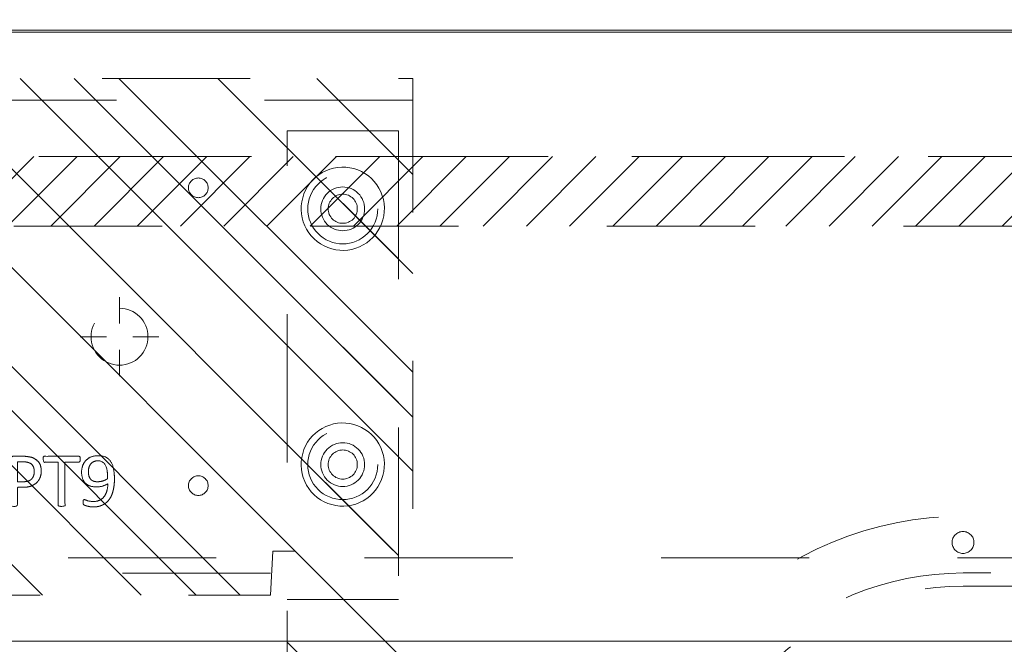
# Model space of a CAD drawing. Header units: inches. Extents: x -465 to -303, y -234 to 7.
# Tile 34 of 71: x -386.74 to -377.88, y -2.1 to 3.51. Entities that reach past the tile are written whole.
import ezdxf

# ---------------------------------------------------------------- set-up
doc = ezdxf.new("R2010")
doc.units = ezdxf.units.IN
doc.header["$LTSCALE"] = 32
doc.header["$MEASUREMENT"] = 0
doc.header["$PDMODE"] = 1
doc.header["$PDSIZE"] = -2
doc.linetypes.add('Dash Style-1', pattern=[0.083328, 0.041656, -0.041672])
for name, color, linetype, lineweight in [('DashLine', 7, 'Dash Style-1', 13), ('DashLineFill', 7, 'Dash Style-1', 13), ('Drawing', 7, 'Continuous', 18), ('Metal-DeskStructure', 7, 'Continuous', 13), ('None', 7, 'Continuous', 18), ('SolidLine', 7, 'Continuous', 15)]:
    doc.layers.add(name, color=color, linetype=linetype, lineweight=lineweight)
doc.layers.add('Electrical', color=1, linetype='Dash Style-1', lineweight=15, true_color=0xff0000)
pattern_1 = [(45, (0, 0), (-1.61302, 1.93572), []), (45, (-1.0608, 1.0608), (-0.472346, 0.416761), [])]

# ---------------------------------------------------------------- blocks, each defined once
blk = doc.blocks.new('Group-10')
at = {"layer": 'DashLine', "flags": 128}
blk.add_lwpolyline([(0.748, -7.3031), (35.622, -7.3031), (35.622, -8.0512), (0.748, -8.0512)], close=True, dxfattribs=at)
at = {"layer": 'SolidLine', "flags": 128}
blk.add_lwpolyline([(0.748, -0.7677), (89.2126, -0.7677), (89.2126, -8.0512), (0.748, -8.0512)], close=True, dxfattribs=at)
blk = doc.blocks.new('Group-11')
at = {"layer": 'None'}
blk.add_blockref('Group-10', (0, 0), dxfattribs=at)
blk = doc.blocks.new('SL Utility Cabinet (2D)')
at = {"layer": 'None'}
blk.add_blockref('Group-11', (0, 0), dxfattribs=at)
at = {"layer": 'Drawing', "color": 0, "flags": 1}
for tag in ['Tag', 'Catalog', 'Option1', 'Option2', 'Option3', 'Option4', 'Option5', 'Option6', 'Option7', 'Option8', 'Option9', 'Option10', 'Option11', 'Option12', 'Custom', 'FinishGroup', 'Discount', 'Item2', 'Item3', 'Item6', 'Item8', 'Item9', 'Item10', 'Item12', 'Item13', 'Item16', 'Item18', 'Item19', 'Item20', 'Item21', 'Item22', 'Item23', 'Item24', 'Item25', 'Item1', 'Item4', 'Item5', 'Item7', 'Item11', 'Item14', 'Item15', 'Item17']:
    blk.add_attdef(tag, (-51.5879, 4.5517), '', height=0.00709, dxfattribs=at)
blk = doc.blocks.new('Group-25')
at = {"layer": 'SolidLine', "flags": 128}
blk.add_lwpolyline([(1.1024, -2.5591), (37.0866, -2.5591), (37.0866, -2.5787), (1.1024, -2.5787)], close=True, dxfattribs=at)
blk = doc.blocks.new('Group-29')
at = {"layer": 'SolidLine', "flags": 128}
for points in [[(1.1024, -2.5591), (37.0866, -2.5591), (37.0866, -86.5748), (1.1024, -86.5748)], [(1.1224, -2.5591), (37.0666, -2.5591), (37.0666, -86.5748), (1.1224, -86.5748)]]:
    blk.add_lwpolyline(points, close=True, dxfattribs=at)
at = {"layer": 'None'}
blk.add_blockref('Group-25', (0, 0), dxfattribs=at)
blk = doc.blocks.new('Group-49')
at = {"layer": 'DashLine'}
for p, q in [((0.0002, 6.2205), (0.0002, 6.4567)), ((-0.1179, 6.1024), (-0.3541, 6.1024)), ((0.1183, 6.1024), (0.3545, 6.1024)), ((0.0002, 5.9843), (0.0002, 5.748))]:
    blk.add_line(p, q, dxfattribs=at)
at = {"layer": 'DashLine', "flags": 128}
blk.add_lwpolyline([(-0.2557, 6.1024), (-0.2545, 6.1274), (-0.2508, 6.1523), (-0.2447, 6.1766), (-0.2362, 6.2003), (-0.2255, 6.223), (-0.2126, 6.2445), (-0.1976, 6.2647), (-0.1808, 6.2833), (-0.1621, 6.3002), (-0.142, 6.3151), (-0.1204, 6.3281), (-0.0977, 6.3388), (-0.0741, 6.3472), (-0.0497, 6.3534), (-0.0249, 6.357), (0.0002, 6.3583), (0.0253, 6.357), (0.0501, 6.3534), (0.0745, 6.3472), (0.0981, 6.3388), (0.1208, 6.3281), (0.1424, 6.3151), (0.1625, 6.3002), (0.1812, 6.2833), (0.198, 6.2647), (0.213, 6.2445), (0.2259, 6.223), (0.2366, 6.2003), (0.2451, 6.1766), (0.2512, 6.1523), (0.2549, 6.1274), (0.2561, 6.1024), (0.2549, 6.0773), (0.2512, 6.0524), (0.2451, 6.0281), (0.2366, 6.0044), (0.2259, 5.9817), (0.213, 5.9602), (0.198, 5.94), (0.1812, 5.9214), (0.1625, 5.9045), (0.1424, 5.8896), (0.1208, 5.8767), (0.0981, 5.8659), (0.0745, 5.8575), (0.0501, 5.8514), (0.0253, 5.8477), (0.0002, 5.8465), (-0.0249, 5.8477), (-0.0497, 5.8514), (-0.0741, 5.8575), (-0.0977, 5.8659), (-0.1204, 5.8767), (-0.142, 5.8896), (-0.1621, 5.9045), (-0.1808, 5.9214), (-0.1976, 5.94), (-0.2126, 5.9602), (-0.2255, 5.9817), (-0.2362, 6.0044), (-0.2447, 6.0281), (-0.2508, 6.0524), (-0.2545, 6.0773)], close=True, dxfattribs=at)
blk = doc.blocks.new('Group-51')
at = {"layer": 'SolidLine', "color": 7}
for points, knots in [([(1.2823, 6.0565), (1.3118, 6.0565), (1.3709, 6.0491), (1.4262, 6.0325), (1.4742, 6.0048), (1.5093, 5.9623), (1.5314, 5.9033), (1.5314, 5.8498), (1.5259, 5.8221), (1.5176, 5.7889), (1.5093, 5.7778), (1.4982, 5.7741), (1.4816, 5.7741), (1.4724, 5.776), (1.4668, 5.7778), (1.465, 5.7815), (1.465, 5.7889), (1.4705, 5.8018), (1.4779, 5.8239), (1.4816, 5.8516), (1.4816, 5.9033), (1.4558, 5.9513), (1.4133, 5.9808), (1.3561, 5.9974), (1.3229, 5.9974), (1.334, 5.979), (1.3506, 5.9273), (1.3506, 5.8572), (1.3303, 5.8055), (1.2952, 5.776), (1.2472, 5.7612), (1.1882, 5.7612), (1.1347, 5.7796), (1.0941, 5.8166), (1.0701, 5.8719), (1.0701, 5.9402), (1.083, 5.9826), (1.1107, 6.0159), (1.1476, 6.038), (1.1956, 6.0509), (1.2509, 6.0565), (1.2823, 6.0565)], [0, 0, 0, 0.054342, 0.108683, 0.163025, 0.217366, 0.271708, 0.32605, 0.346749, 0.367448, 0.408846, 0.429545, 0.450244, 0.466803, 0.483362, 0.499922, 0.516481, 0.53304, 0.549599, 0.566158, 0.582718, 0.612524, 0.642331, 0.672137, 0.701944, 0.701944, 0.721255, 0.740567, 0.762023, 0.78348, 0.804937, 0.826394, 0.847851, 0.869308, 0.890765, 0.912222, 0.926851, 0.941481, 0.956111, 0.970741, 0.98537, 1, 1, 1]), ([(1.2768, 5.9956), (1.2325, 5.9956), (1.1411, 5.979), (1.1162, 5.9291), (1.1162, 5.8848), (1.1328, 5.8516), (1.1605, 5.8313), (1.1956, 5.8221), (1.2343, 5.8221), (1.2675, 5.8313), (1.2915, 5.8498), (1.3044, 5.8811), (1.3044, 5.931), (1.2878, 5.979), (1.2768, 5.9956)], [0, 0, 0, 0.066007, 0.19802, 0.264026, 0.330033, 0.39604, 0.462046, 0.528053, 0.60066, 0.673267, 0.745875, 0.818482, 0.909241, 1, 1, 1]), ([(1.1014, 5.7482), (1.1074, 5.7482), (1.118, 5.7482), (1.1236, 5.7445), (1.1273, 5.739), (1.1273, 5.6744), (1.1273, 5.6116), (1.3211, 5.6116), (1.5185, 5.6116), (1.5222, 5.608), (1.5241, 5.6006), (1.5259, 5.5895), (1.5259, 5.5729), (1.5241, 5.5618), (1.5222, 5.5544), (1.5185, 5.5507), (1.3211, 5.5507), (1.1273, 5.5507), (1.1273, 5.488), (1.1273, 5.4234), (1.1236, 5.4179), (1.118, 5.416), (1.1088, 5.4142), (1.0959, 5.4142), (1.0848, 5.416), (1.0793, 5.4179), (1.0756, 5.4234), (1.0756, 5.5812), (1.0756, 5.739), (1.0793, 5.7445), (1.0848, 5.7482), (1.0959, 5.7482), (1.1014, 5.7482)], [0, 0, 0, 0.003046, 0.005389, 0.007733, 0.010076, 0.089744, 0.089744, 0.335779, 0.340465, 0.345152, 0.349838, 0.354524, 0.360382, 0.36624, 0.372099, 0.377957, 0.6855, 0.6855, 0.785085, 0.788014, 0.790943, 0.793872, 0.796801, 0.798998, 0.801195, 0.803391, 0.805588, 0.991213, 0.99341, 0.995606, 0.997803, 1, 1, 1]), ([(1.2066, 5.3983), (1.2417, 5.3983), (1.2952, 5.3761), (1.3321, 5.3355), (1.3543, 5.2765), (1.3543, 5.2091), (1.3543, 5.1842), (1.4345, 5.1842), (1.5185, 5.1842), (1.5222, 5.1805), (1.5241, 5.1731), (1.5259, 5.162), (1.5259, 5.1454), (1.5241, 5.1344), (1.5222, 5.127), (1.5185, 5.1233), (1.3081, 5.1233), (1.0885, 5.1233), (1.0756, 5.1381), (1.0756, 5.1953), (1.0756, 5.258), (1.0793, 5.2839), (1.0867, 5.3208), (1.1088, 5.3577), (1.1402, 5.3854), (1.1826, 5.3983), (1.2066, 5.3983)], [0, 0, 0, 0.066268, 0.132535, 0.198803, 0.26507, 0.303966, 0.303966, 0.429297, 0.43506, 0.440822, 0.446584, 0.452347, 0.456957, 0.461567, 0.466177, 0.470786, 0.728938, 0.745073, 0.761208, 0.845107, 0.870922, 0.896738, 0.922553, 0.948369, 0.974184, 1, 1, 1]), ([(1.2122, 5.3355), (1.1845, 5.3355), (1.1476, 5.3152), (1.131, 5.2857), (1.1254, 5.2543), (1.1254, 5.211), (1.1254, 5.1842), (1.2149, 5.1842), (1.3044, 5.1842), (1.3044, 5.211), (1.3044, 5.2635), (1.2915, 5.3005), (1.2657, 5.3244), (1.2325, 5.3355), (1.2122, 5.3355)], [0, 0, 0, 0.053098, 0.106195, 0.159293, 0.212391, 0.297937, 0.297937, 0.584068, 0.584068, 0.669615, 0.752211, 0.834807, 0.917404, 1, 1, 1]), ([(1.5148, 5.0603), (1.5185, 5.0603), (1.5222, 5.0584), (1.5241, 5.0511), (1.5259, 5.0381), (1.5259, 5.0197), (1.5241, 5.0086), (1.5222, 5.0012), (1.5167, 4.9975), (1.5111, 4.9957), (1.4585, 4.9754), (1.4059, 4.9551), (1.3875, 4.9477), (1.358, 4.9329), (1.3358, 4.9108), (1.3247, 4.8813), (1.3247, 4.8416), (1.3247, 4.8222), (1.4198, 4.8222), (1.5185, 4.8222), (1.5222, 4.8185), (1.5241, 4.8111), (1.5259, 4.8001), (1.5259, 4.7835), (1.5241, 4.7724), (1.5222, 4.765), (1.5185, 4.7613), (1.3072, 4.7613), (1.0867, 4.7613), (1.0756, 4.7761), (1.0756, 4.8314), (1.0756, 4.896), (1.0774, 4.9182), (1.0793, 4.9274), (1.083, 4.9532), (1.1033, 4.9938), (1.1328, 5.0197), (1.1716, 5.0344), (1.2159, 5.0344), (1.2528, 5.0215), (1.2805, 4.9994), (1.2989, 4.9662), (1.3063, 4.9477), (1.3118, 4.9588), (1.3266, 4.9772), (1.3469, 4.992), (1.3746, 5.0049), (1.3912, 5.0123), (1.4401, 5.0326), (1.489, 5.0529), (1.5019, 5.0584), (1.513, 5.0603), (1.5148, 5.0603)], [0, 0, 0, 0.004018, 0.008035, 0.012053, 0.01607, 0.020088, 0.024105, 0.028123, 0.03214, 0.03214, 0.070951, 0.070951, 0.084634, 0.098317, 0.112001, 0.125684, 0.138745, 0.138745, 0.202807, 0.205295, 0.207782, 0.21027, 0.212758, 0.214748, 0.216739, 0.218729, 0.220719, 0.332671, 0.339637, 0.346603, 0.391882, 0.407555, 0.423229, 0.423229, 0.466696, 0.510164, 0.553631, 0.597099, 0.640566, 0.684033, 0.727501, 0.770968, 0.770968, 0.798042, 0.825115, 0.852188, 0.879262, 0.879262, 0.958132, 0.958132, 0.979066, 1, 1, 1]), ([(1.2011, 4.9717), (1.1734, 4.9717), (1.1383, 4.9477), (1.1291, 4.92), (1.1273, 4.9108), (1.1254, 4.8887), (1.1254, 4.8471), (1.1254, 4.8222), (1.2011, 4.8222), (1.2768, 4.8222), (1.2768, 4.8508), (1.2768, 4.9034), (1.2657, 4.9366), (1.2435, 4.9606), (1.2159, 4.9717), (1.2011, 4.9717)], [0, 0, 0, 0.142515, 0.285031, 0.285031, 0.330993, 0.376955, 0.445899, 0.445899, 0.655281, 0.655281, 0.734439, 0.800829, 0.867219, 0.93361, 1, 1, 1]), ([(1.3949, 4.694), (1.417, 4.694), (1.4521, 4.6829), (1.4816, 4.6644), (1.5019, 4.6367), (1.5241, 4.5869), (1.5241, 4.4799), (1.5241, 4.4134), (1.513, 4.3987), (1.2998, 4.3987), (1.0867, 4.3987), (1.0756, 4.4134), (1.0756, 4.4716), (1.0756, 4.5629), (1.0922, 4.6146), (1.1199, 4.6478), (1.1623, 4.6663), (1.2048, 4.6663), (1.2343, 4.6589), (1.2583, 4.6441), (1.2786, 4.6201), (1.2841, 4.6072), (1.2878, 4.6257), (1.3063, 4.6571), (1.334, 4.681), (1.3727, 4.694), (1.3949, 4.694)], [0, 0, 0, 0.031455, 0.06291, 0.094366, 0.125821, 0.188731, 0.266159, 0.275837, 0.285516, 0.435531, 0.44521, 0.454888, 0.521427, 0.574659, 0.627891, 0.681123, 0.734355, 0.762747, 0.791139, 0.819531, 0.847924, 0.847924, 0.885943, 0.923962, 0.961981, 1, 1, 1]), ([(1.1956, 4.6054), (1.1789, 4.6054), (1.1531, 4.5961), (1.1347, 4.5758), (1.1254, 4.5445), (1.1254, 4.4891), (1.1254, 4.4577), (1.1974, 4.4577), (1.2694, 4.4577), (1.2694, 4.4919), (1.2694, 4.5482), (1.2583, 4.5777), (1.238, 4.5961), (1.2103, 4.6054), (1.1956, 4.6054)], [0, 0, 0, 0.074499, 0.148998, 0.223496, 0.297995, 0.395417, 0.395417, 0.61891, 0.61891, 0.724928, 0.793696, 0.862464, 0.931232, 1, 1, 1]), ([(1.3986, 4.6312), (1.3783, 4.6312), (1.3487, 4.6183), (1.3284, 4.5943), (1.3174, 4.5574), (1.3174, 4.4937), (1.3174, 4.4577), (1.3958, 4.4577), (1.4742, 4.4577), (1.4742, 4.5011), (1.4742, 4.5851), (1.4465, 4.6183), (1.417, 4.6312), (1.3986, 4.6312)], [0, 0, 0, 0.079156, 0.158312, 0.237468, 0.316624, 0.419526, 0.419526, 0.643799, 0.643799, 0.767809, 0.883905, 0.941952, 1, 1, 1]), ([(1.5001, 4.3229), (1.5074, 4.3229), (1.5213, 4.3201), (1.5241, 4.3118), (1.5241, 4.1927), (1.5241, 4.0737), (1.5222, 4.07), (1.5167, 4.0663), (1.5074, 4.0645), (1.4945, 4.0645), (1.4853, 4.0663), (1.4798, 4.0682), (1.4761, 4.0737), (1.4761, 4.1226), (1.4761, 4.1697), (1.3063, 4.1697), (1.1365, 4.1697), (1.1623, 4.1263), (1.1882, 4.0829), (1.19, 4.0774), (1.1919, 4.0682), (1.1882, 4.0645), (1.1771, 4.0626), (1.1646, 4.0626), (1.155, 4.0626), (1.1494, 4.0645), (1.1457, 4.0682), (1.1439, 4.0719), (1.1107, 4.1235), (1.0774, 4.1752), (1.0756, 4.1771), (1.0756, 4.1807), (1.0738, 4.1863), (1.0738, 4.2034), (1.0738, 4.2214), (1.0774, 4.2269), (1.0811, 4.2287), (1.2795, 4.2287), (1.4761, 4.2287), (1.4761, 4.2693), (1.4761, 4.3136), (1.4798, 4.3173), (1.4853, 4.321), (1.4945, 4.3229), (1.5001, 4.3229)], [0, 0, 0, 0.00261, 0.007831, 0.010441, 0.176195, 0.178805, 0.181415, 0.184026, 0.186636, 0.188594, 0.190551, 0.192509, 0.194467, 0.244389, 0.244389, 0.424498, 0.424498, 0.47805, 0.47805, 0.484241, 0.490432, 0.496622, 0.502813, 0.507071, 0.510941, 0.514811, 0.518682, 0.518682, 0.576295, 0.576295, 0.578743, 0.58119, 0.583638, 0.590247, 0.593184, 0.596122, 0.599059, 0.911881, 0.911881, 0.976501, 0.982376, 0.988251, 0.994125, 1, 1, 1])]:
    blk.add_open_spline(points, degree=2, knots=knots, dxfattribs=at)
blk = doc.blocks.new('1BRPT9-Bracket (2D)')
at = {"layer": 'DashLineFill', "linetype": 'Continuous', "lineweight": 13}
h = blk.add_hatch(dxfattribs=at)
h.set_pattern_fill('Steel', color=253, style=0, pattern_type=2)
h.set_pattern_definition(pattern_1)
edge = h.paths.add_edge_path()
edge.add_arc((1.6779, -8.4882), 0.252, 270, 360)
edge.add_line((1.9299, -8.4882), (1.9299, -7.4803))
edge.add_line((1.9299, -7.4803), (2.3236, -7.4803))
edge.add_line((2.3236, -7.4803), (2.3236, 7.4611))
edge.add_line((2.3236, 7.4611), (1.9299, 7.4803))
edge.add_line((1.9299, 7.4803), (1.9299, 8.4882))
edge.add_arc((1.6779, 8.4882), 0.252, 360, 450)
edge.add_line((1.6779, 8.7402), (-2.3221, 8.7402))
edge.add_line((-2.3221, 8.7402), (-2.3221, -8.7402))
edge.add_line((-2.3221, -8.7402), (1.6779, -8.7402))
h = blk.add_hatch(dxfattribs=at)
h.set_pattern_fill('Steel', color=253, style=0, pattern_type=2)
h.set_pattern_definition(pattern_1)
h.paths.add_polyline_path([(-1.1488, 8.4252), (-1.118, 8.4237), (-1.0874, 8.4191), (-1.0574, 8.4116), (-1.0283, 8.4012), (-1.0004, 8.388), (-0.9739, 8.3721), (-0.949, 8.3537), (-0.9261, 8.3329), (-0.9054, 8.31), (-0.887, 8.2852), (-0.8711, 8.2587), (-0.8579, 8.2308), (-0.8474, 8.2017), (-0.8399, 8.1717), (-0.8354, 8.1411), (-0.8339, 8.1102), (-0.8354, 8.0794), (-0.8399, 8.0488), (-0.8474, 8.0188), (-0.8579, 7.9897), (-0.8711, 7.9618), (-0.887, 7.9353), (-0.9054, 7.9104), (-0.9261, 7.8875), (-0.949, 7.8668), (-0.9739, 7.8484), (-1.0004, 7.8325), (-1.0283, 7.8193), (-1.0574, 7.8088), (-1.0874, 7.8013), (-1.118, 7.7968), (-1.1488, 7.7953), (-1.1797, 7.7968), (-1.2103, 7.8013), (-1.2403, 7.8088), (-1.2694, 7.8193), (-1.2973, 7.8325), (-1.3238, 7.8484), (-1.3486, 7.8668), (-1.3716, 7.8875), (-1.3923, 7.9104), (-1.4107, 7.9353), (-1.4266, 7.9618), (-1.4398, 7.9897), (-1.4502, 8.0188), (-1.4577, 8.0488), (-1.4623, 8.0794), (-1.4638, 8.1102), (-1.4623, 8.1411), (-1.4577, 8.1717), (-1.4502, 8.2017), (-1.4398, 8.2308), (-1.4266, 8.2587), (-1.4107, 8.2852), (-1.3923, 8.31), (-1.3716, 8.3329), (-1.3486, 8.3537), (-1.3238, 8.3721), (-1.2973, 8.388), (-1.2694, 8.4012), (-1.2403, 8.4116), (-1.2103, 8.4191), (-1.1797, 8.4237)])
h = blk.add_hatch(dxfattribs=at)
h.set_pattern_fill('Steel', color=253, style=0, pattern_type=2)
h.set_pattern_definition(pattern_1)
h.paths.add_polyline_path([(1.1504, 8.4252), (1.1812, 8.4237), (1.2118, 8.4191), (1.2418, 8.4116), (1.2709, 8.4012), (1.2988, 8.388), (1.3254, 8.3721), (1.3502, 8.3537), (1.3731, 8.3329), (1.3938, 8.31), (1.4123, 8.2852), (1.4281, 8.2587), (1.4414, 8.2308), (1.4518, 8.2017), (1.4593, 8.1717), (1.4638, 8.1411), (1.4653, 8.1102), (1.4638, 8.0794), (1.4593, 8.0488), (1.4518, 8.0188), (1.4414, 7.9897), (1.4281, 7.9618), (1.4123, 7.9353), (1.3938, 7.9104), (1.3731, 7.8875), (1.3502, 7.8668), (1.3254, 7.8484), (1.2988, 7.8325), (1.2709, 7.8193), (1.2418, 7.8088), (1.2118, 7.8013), (1.1812, 7.7968), (1.1504, 7.7953), (1.1195, 7.7968), (1.0889, 7.8013), (1.0589, 7.8088), (1.0298, 7.8193), (1.0019, 7.8325), (0.9754, 7.8484), (0.9506, 7.8668), (0.9277, 7.8875), (0.9069, 7.9104), (0.8885, 7.9353), (0.8726, 7.9618), (0.8594, 7.9897), (0.849, 8.0188), (0.8415, 8.0488), (0.8369, 8.0794), (0.8354, 8.1102), (0.8369, 8.1411), (0.8415, 8.1717), (0.849, 8.2017), (0.8594, 8.2308), (0.8726, 8.2587), (0.8885, 8.2852), (0.9069, 8.31), (0.9277, 8.3329), (0.9506, 8.3537), (0.9754, 8.3721), (1.0019, 8.388), (1.0298, 8.4012), (1.0589, 8.4116), (1.0889, 8.4191), (1.1195, 8.4237)])
h = blk.add_hatch(dxfattribs=at)
h.set_pattern_fill('Steel', color=253, style=0, pattern_type=2)
h.set_pattern_definition(pattern_1)
h.paths.add_polyline_path([(-1.1488, 8.3071), (-1.1295, 8.3061), (-1.1104, 8.3033), (-1.0917, 8.2986), (-1.0735, 8.2921), (-1.056, 8.2838), (-1.0395, 8.2739), (-1.024, 8.2624), (-1.0096, 8.2494), (-0.9967, 8.2351), (-0.9852, 8.2196), (-0.9752, 8.203), (-0.967, 8.1856), (-0.9605, 8.1674), (-0.9558, 8.1486), (-0.9529, 8.1295), (-0.952, 8.1102), (-0.9529, 8.0909), (-0.9558, 8.0718), (-0.9605, 8.0531), (-0.967, 8.0349), (-0.9752, 8.0174), (-0.9852, 8.0009), (-0.9967, 7.9854), (-1.0096, 7.971), (-1.024, 7.9581), (-1.0395, 7.9466), (-1.056, 7.9366), (-1.0735, 7.9284), (-1.0917, 7.9219), (-1.1104, 7.9172), (-1.1295, 7.9143), (-1.1488, 7.9134), (-1.1681, 7.9143), (-1.1872, 7.9172), (-1.206, 7.9219), (-1.2242, 7.9284), (-1.2416, 7.9366), (-1.2582, 7.9466), (-1.2737, 7.9581), (-1.288, 7.971), (-1.301, 7.9854), (-1.3125, 8.0009), (-1.3224, 8.0174), (-1.3307, 8.0349), (-1.3372, 8.0531), (-1.3419, 8.0718), (-1.3447, 8.0909), (-1.3457, 8.1102), (-1.3447, 8.1295), (-1.3419, 8.1486), (-1.3372, 8.1674), (-1.3307, 8.1856), (-1.3224, 8.203), (-1.3125, 8.2196), (-1.301, 8.2351), (-1.288, 8.2494), (-1.2737, 8.2624), (-1.2582, 8.2739), (-1.2416, 8.2838), (-1.2242, 8.2921), (-1.206, 8.2986), (-1.1872, 8.3033), (-1.1681, 8.3061)])
h = blk.add_hatch(dxfattribs=at)
h.set_pattern_fill('Steel', color=253, style=0, pattern_type=2)
h.set_pattern_definition(pattern_1)
h.paths.add_polyline_path([(1.1504, 8.3071), (1.1697, 8.3061), (1.1888, 8.3033), (1.2075, 8.2986), (1.2257, 8.2921), (1.2432, 8.2838), (1.2597, 8.2739), (1.2753, 8.2624), (1.2896, 8.2494), (1.3025, 8.2351), (1.314, 8.2196), (1.324, 8.203), (1.3322, 8.1856), (1.3387, 8.1674), (1.3434, 8.1486), (1.3463, 8.1295), (1.3472, 8.1102), (1.3463, 8.0909), (1.3434, 8.0718), (1.3387, 8.0531), (1.3322, 8.0349), (1.324, 8.0174), (1.314, 8.0009), (1.3025, 7.9854), (1.2896, 7.971), (1.2753, 7.9581), (1.2597, 7.9466), (1.2432, 7.9366), (1.2257, 7.9284), (1.2075, 7.9219), (1.1888, 7.9172), (1.1697, 7.9143), (1.1504, 7.9134), (1.1311, 7.9143), (1.112, 7.9172), (1.0932, 7.9219), (1.075, 7.9284), (1.0576, 7.9366), (1.041, 7.9466), (1.0255, 7.9581), (1.0112, 7.971), (0.9982, 7.9854), (0.9867, 8.0009), (0.9768, 8.0174), (0.9685, 8.0349), (0.962, 8.0531), (0.9573, 8.0718), (0.9545, 8.0909), (0.9535, 8.1102), (0.9545, 8.1295), (0.9573, 8.1486), (0.962, 8.1674), (0.9685, 8.1856), (0.9768, 8.203), (0.9867, 8.2196), (0.9982, 8.2351), (1.0112, 8.2494), (1.0255, 8.2624), (1.041, 8.2739), (1.0576, 8.2838), (1.075, 8.2921), (1.0932, 8.2986), (1.112, 8.3033), (1.1311, 8.3061)])
h = blk.add_hatch(dxfattribs=at)
h.set_pattern_fill('Steel', color=253, style=0, pattern_type=2)
h.set_pattern_definition(pattern_1)
h.paths.add_polyline_path([(-1.3378, 6.8996), (-1.3291, 6.8992), (-1.3205, 6.8979), (-1.3121, 6.8958), (-1.3039, 6.8929), (-1.2961, 6.8891), (-1.2886, 6.8847), (-1.2816, 6.8795), (-1.2752, 6.8737), (-1.2693, 6.8672), (-1.2642, 6.8602), (-1.2597, 6.8528), (-1.256, 6.8449), (-1.253, 6.8367), (-1.2509, 6.8283), (-1.2497, 6.8197), (-1.2492, 6.811), (-1.2497, 6.8023), (-1.2509, 6.7937), (-1.253, 6.7853), (-1.256, 6.7771), (-1.2597, 6.7693), (-1.2642, 6.7618), (-1.2693, 6.7548), (-1.2752, 6.7484), (-1.2816, 6.7425), (-1.2886, 6.7374), (-1.2961, 6.7329), (-1.3039, 6.7292), (-1.3121, 6.7263), (-1.3205, 6.7241), (-1.3291, 6.7229), (-1.3378, 6.7224), (-1.3465, 6.7229), (-1.3551, 6.7241), (-1.3635, 6.7263), (-1.3717, 6.7292), (-1.3796, 6.7329), (-1.387, 6.7374), (-1.394, 6.7425), (-1.4005, 6.7484), (-1.4063, 6.7548), (-1.4115, 6.7618), (-1.4159, 6.7693), (-1.4197, 6.7771), (-1.4226, 6.7853), (-1.4247, 6.7937), (-1.426, 6.8023), (-1.4264, 6.811), (-1.426, 6.8197), (-1.4247, 6.8283), (-1.4226, 6.8367), (-1.4197, 6.8449), (-1.4159, 6.8528), (-1.4115, 6.8602), (-1.4063, 6.8672), (-1.4005, 6.8737), (-1.394, 6.8795), (-1.387, 6.8847), (-1.3796, 6.8891), (-1.3717, 6.8929), (-1.3635, 6.8958), (-1.3551, 6.8979), (-1.3465, 6.8992)])
h = blk.add_hatch(dxfattribs=at)
h.set_pattern_fill('Steel', color=253, style=0, pattern_type=2)
h.set_pattern_definition(pattern_1)
h.paths.add_polyline_path([(1.3393, 6.8996), (1.348, 6.8992), (1.3566, 6.8979), (1.3651, 6.8958), (1.3732, 6.8929), (1.3811, 6.8891), (1.3886, 6.8847), (1.3955, 6.8795), (1.402, 6.8737), (1.4078, 6.8672), (1.413, 6.8602), (1.4175, 6.8528), (1.4212, 6.8449), (1.4241, 6.8367), (1.4262, 6.8283), (1.4275, 6.8197), (1.4279, 6.811), (1.4275, 6.8023), (1.4262, 6.7937), (1.4241, 6.7853), (1.4212, 6.7771), (1.4175, 6.7693), (1.413, 6.7618), (1.4078, 6.7548), (1.402, 6.7484), (1.3955, 6.7425), (1.3886, 6.7374), (1.3811, 6.7329), (1.3732, 6.7292), (1.3651, 6.7263), (1.3566, 6.7241), (1.348, 6.7229), (1.3393, 6.7224), (1.3307, 6.7229), (1.3221, 6.7241), (1.3136, 6.7263), (1.3054, 6.7292), (1.2976, 6.7329), (1.2901, 6.7374), (1.2832, 6.7425), (1.2767, 6.7484), (1.2709, 6.7548), (1.2657, 6.7618), (1.2612, 6.7693), (1.2575, 6.7771), (1.2546, 6.7853), (1.2525, 6.7937), (1.2512, 6.8023), (1.2508, 6.811), (1.2512, 6.8197), (1.2525, 6.8283), (1.2546, 6.8367), (1.2575, 6.8449), (1.2612, 6.8528), (1.2657, 6.8602), (1.2709, 6.8672), (1.2767, 6.8737), (1.2832, 6.8795), (1.2901, 6.8847), (1.2976, 6.8891), (1.3054, 6.8929), (1.3136, 6.8958), (1.3221, 6.8979), (1.3307, 6.8992)])
at = {"layer": 'DashLineFill'}
for p, q in [((-2.1252, 8.7402), (-2.1252, -8.7402)), ((2.1268, 7.4611), (2.1268, -7.4803))]:
    blk.add_line(p, q, dxfattribs=at)
at = {"layer": 'DashLineFill', "flags": 128}
blk.add_lwpolyline([(1.6779, -8.7402, 0.414214), (1.9299, -8.4882), (1.9299, -7.4803), (2.3236, -7.4803), (2.3236, 7.4611), (1.9299, 7.4803), (1.9299, 8.4882, 0.414214), (1.6779, 8.7402), (-2.3221, 8.7402), (-2.3221, -8.7402)], format="xyb", close=True, dxfattribs=at)
for points in [[(-1.1488, 8.4252), (-1.118, 8.4237), (-1.0874, 8.4191), (-1.0574, 8.4116), (-1.0283, 8.4012), (-1.0004, 8.388), (-0.9739, 8.3721), (-0.949, 8.3537), (-0.9261, 8.3329), (-0.9054, 8.31), (-0.887, 8.2852), (-0.8711, 8.2587), (-0.8579, 8.2308), (-0.8474, 8.2017), (-0.8399, 8.1717), (-0.8354, 8.1411), (-0.8339, 8.1102), (-0.8354, 8.0794), (-0.8399, 8.0488), (-0.8474, 8.0188), (-0.8579, 7.9897), (-0.8711, 7.9618), (-0.887, 7.9353), (-0.9054, 7.9104), (-0.9261, 7.8875), (-0.949, 7.8668), (-0.9739, 7.8484), (-1.0004, 7.8325), (-1.0283, 7.8193), (-1.0574, 7.8088), (-1.0874, 7.8013), (-1.118, 7.7968), (-1.1488, 7.7953), (-1.1797, 7.7968), (-1.2103, 7.8013), (-1.2403, 7.8088), (-1.2694, 7.8193), (-1.2973, 7.8325), (-1.3238, 7.8484), (-1.3486, 7.8668), (-1.3716, 7.8875), (-1.3923, 7.9104), (-1.4107, 7.9353), (-1.4266, 7.9618), (-1.4398, 7.9897), (-1.4502, 8.0188), (-1.4577, 8.0488), (-1.4623, 8.0794), (-1.4638, 8.1102), (-1.4623, 8.1411), (-1.4577, 8.1717), (-1.4502, 8.2017), (-1.4398, 8.2308), (-1.4266, 8.2587), (-1.4107, 8.2852), (-1.3923, 8.31), (-1.3716, 8.3329), (-1.3486, 8.3537), (-1.3238, 8.3721), (-1.2973, 8.388), (-1.2694, 8.4012), (-1.2403, 8.4116), (-1.2103, 8.4191), (-1.1797, 8.4237)], [(1.1504, 8.4252), (1.1812, 8.4237), (1.2118, 8.4191), (1.2418, 8.4116), (1.2709, 8.4012), (1.2988, 8.388), (1.3254, 8.3721), (1.3502, 8.3537), (1.3731, 8.3329), (1.3938, 8.31), (1.4123, 8.2852), (1.4281, 8.2587), (1.4414, 8.2308), (1.4518, 8.2017), (1.4593, 8.1717), (1.4638, 8.1411), (1.4653, 8.1102), (1.4638, 8.0794), (1.4593, 8.0488), (1.4518, 8.0188), (1.4414, 7.9897), (1.4281, 7.9618), (1.4123, 7.9353), (1.3938, 7.9104), (1.3731, 7.8875), (1.3502, 7.8668), (1.3254, 7.8484), (1.2988, 7.8325), (1.2709, 7.8193), (1.2418, 7.8088), (1.2118, 7.8013), (1.1812, 7.7968), (1.1504, 7.7953), (1.1195, 7.7968), (1.0889, 7.8013), (1.0589, 7.8088), (1.0298, 7.8193), (1.0019, 7.8325), (0.9754, 7.8484), (0.9506, 7.8668), (0.9277, 7.8875), (0.9069, 7.9104), (0.8885, 7.9353), (0.8726, 7.9618), (0.8594, 7.9897), (0.849, 8.0188), (0.8415, 8.0488), (0.8369, 8.0794), (0.8354, 8.1102), (0.8369, 8.1411), (0.8415, 8.1717), (0.849, 8.2017), (0.8594, 8.2308), (0.8726, 8.2587), (0.8885, 8.2852), (0.9069, 8.31), (0.9277, 8.3329), (0.9506, 8.3537), (0.9754, 8.3721), (1.0019, 8.388), (1.0298, 8.4012), (1.0589, 8.4116), (1.0889, 8.4191), (1.1195, 8.4237)], [(-1.1488, 8.3071), (-1.1295, 8.3061), (-1.1104, 8.3033), (-1.0917, 8.2986), (-1.0735, 8.2921), (-1.056, 8.2838), (-1.0395, 8.2739), (-1.024, 8.2624), (-1.0096, 8.2494), (-0.9967, 8.2351), (-0.9852, 8.2196), (-0.9752, 8.203), (-0.967, 8.1856), (-0.9605, 8.1674), (-0.9558, 8.1486), (-0.9529, 8.1295), (-0.952, 8.1102), (-0.9529, 8.0909), (-0.9558, 8.0718), (-0.9605, 8.0531), (-0.967, 8.0349), (-0.9752, 8.0174), (-0.9852, 8.0009), (-0.9967, 7.9854), (-1.0096, 7.971), (-1.024, 7.9581), (-1.0395, 7.9466), (-1.056, 7.9366), (-1.0735, 7.9284), (-1.0917, 7.9219), (-1.1104, 7.9172), (-1.1295, 7.9143), (-1.1488, 7.9134), (-1.1681, 7.9143), (-1.1872, 7.9172), (-1.206, 7.9219), (-1.2242, 7.9284), (-1.2416, 7.9366), (-1.2582, 7.9466), (-1.2737, 7.9581), (-1.288, 7.971), (-1.301, 7.9854), (-1.3125, 8.0009), (-1.3224, 8.0174), (-1.3307, 8.0349), (-1.3372, 8.0531), (-1.3419, 8.0718), (-1.3447, 8.0909), (-1.3457, 8.1102), (-1.3447, 8.1295), (-1.3419, 8.1486), (-1.3372, 8.1674), (-1.3307, 8.1856), (-1.3224, 8.203), (-1.3125, 8.2196), (-1.301, 8.2351), (-1.288, 8.2494), (-1.2737, 8.2624), (-1.2582, 8.2739), (-1.2416, 8.2838), (-1.2242, 8.2921), (-1.206, 8.2986), (-1.1872, 8.3033), (-1.1681, 8.3061)], [(1.1504, 8.3071), (1.1697, 8.3061), (1.1888, 8.3033), (1.2075, 8.2986), (1.2257, 8.2921), (1.2432, 8.2838), (1.2597, 8.2739), (1.2753, 8.2624), (1.2896, 8.2494), (1.3025, 8.2351), (1.314, 8.2196), (1.324, 8.203), (1.3322, 8.1856), (1.3387, 8.1674), (1.3434, 8.1486), (1.3463, 8.1295), (1.3472, 8.1102), (1.3463, 8.0909), (1.3434, 8.0718), (1.3387, 8.0531), (1.3322, 8.0349), (1.324, 8.0174), (1.314, 8.0009), (1.3025, 7.9854), (1.2896, 7.971), (1.2753, 7.9581), (1.2597, 7.9466), (1.2432, 7.9366), (1.2257, 7.9284), (1.2075, 7.9219), (1.1888, 7.9172), (1.1697, 7.9143), (1.1504, 7.9134), (1.1311, 7.9143), (1.112, 7.9172), (1.0932, 7.9219), (1.075, 7.9284), (1.0576, 7.9366), (1.041, 7.9466), (1.0255, 7.9581), (1.0112, 7.971), (0.9982, 7.9854), (0.9867, 8.0009), (0.9768, 8.0174), (0.9685, 8.0349), (0.962, 8.0531), (0.9573, 8.0718), (0.9545, 8.0909), (0.9535, 8.1102), (0.9545, 8.1295), (0.9573, 8.1486), (0.962, 8.1674), (0.9685, 8.1856), (0.9768, 8.203), (0.9867, 8.2196), (0.9982, 8.2351), (1.0112, 8.2494), (1.0255, 8.2624), (1.041, 8.2739), (1.0576, 8.2838), (1.075, 8.2921), (1.0932, 8.2986), (1.112, 8.3033), (1.1311, 8.3061)], [(-1.3378, 6.8996), (-1.3291, 6.8992), (-1.3205, 6.8979), (-1.3121, 6.8958), (-1.3039, 6.8929), (-1.2961, 6.8891), (-1.2886, 6.8847), (-1.2816, 6.8795), (-1.2752, 6.8737), (-1.2693, 6.8672), (-1.2642, 6.8602), (-1.2597, 6.8528), (-1.256, 6.8449), (-1.253, 6.8367), (-1.2509, 6.8283), (-1.2497, 6.8197), (-1.2492, 6.811), (-1.2497, 6.8023), (-1.2509, 6.7937), (-1.253, 6.7853), (-1.256, 6.7771), (-1.2597, 6.7693), (-1.2642, 6.7618), (-1.2693, 6.7548), (-1.2752, 6.7484), (-1.2816, 6.7425), (-1.2886, 6.7374), (-1.2961, 6.7329), (-1.3039, 6.7292), (-1.3121, 6.7263), (-1.3205, 6.7241), (-1.3291, 6.7229), (-1.3378, 6.7224), (-1.3465, 6.7229), (-1.3551, 6.7241), (-1.3635, 6.7263), (-1.3717, 6.7292), (-1.3796, 6.7329), (-1.387, 6.7374), (-1.394, 6.7425), (-1.4005, 6.7484), (-1.4063, 6.7548), (-1.4115, 6.7618), (-1.4159, 6.7693), (-1.4197, 6.7771), (-1.4226, 6.7853), (-1.4247, 6.7937), (-1.426, 6.8023), (-1.4264, 6.811), (-1.426, 6.8197), (-1.4247, 6.8283), (-1.4226, 6.8367), (-1.4197, 6.8449), (-1.4159, 6.8528), (-1.4115, 6.8602), (-1.4063, 6.8672), (-1.4005, 6.8737), (-1.394, 6.8795), (-1.387, 6.8847), (-1.3796, 6.8891), (-1.3717, 6.8929), (-1.3635, 6.8958), (-1.3551, 6.8979), (-1.3465, 6.8992)], [(1.3393, 6.8996), (1.348, 6.8992), (1.3566, 6.8979), (1.3651, 6.8958), (1.3732, 6.8929), (1.3811, 6.8891), (1.3886, 6.8847), (1.3955, 6.8795), (1.402, 6.8737), (1.4078, 6.8672), (1.413, 6.8602), (1.4175, 6.8528), (1.4212, 6.8449), (1.4241, 6.8367), (1.4262, 6.8283), (1.4275, 6.8197), (1.4279, 6.811), (1.4275, 6.8023), (1.4262, 6.7937), (1.4241, 6.7853), (1.4212, 6.7771), (1.4175, 6.7693), (1.413, 6.7618), (1.4078, 6.7548), (1.402, 6.7484), (1.3955, 6.7425), (1.3886, 6.7374), (1.3811, 6.7329), (1.3732, 6.7292), (1.3651, 6.7263), (1.3566, 6.7241), (1.348, 6.7229), (1.3393, 6.7224), (1.3307, 6.7229), (1.3221, 6.7241), (1.3136, 6.7263), (1.3054, 6.7292), (1.2976, 6.7329), (1.2901, 6.7374), (1.2832, 6.7425), (1.2767, 6.7484), (1.2709, 6.7548), (1.2657, 6.7618), (1.2612, 6.7693), (1.2575, 6.7771), (1.2546, 6.7853), (1.2525, 6.7937), (1.2512, 6.8023), (1.2508, 6.811), (1.2512, 6.8197), (1.2525, 6.8283), (1.2546, 6.8367), (1.2575, 6.8449), (1.2612, 6.8528), (1.2657, 6.8602), (1.2709, 6.8672), (1.2767, 6.8737), (1.2832, 6.8795), (1.2901, 6.8847), (1.2976, 6.8891), (1.3054, 6.8929), (1.3136, 6.8958), (1.3221, 6.8979), (1.3307, 6.8992)]]:
    blk.add_lwpolyline(points, close=True, dxfattribs=at)
at = {"layer": 'DashLineFill', "linetype": 'Continuous', "lineweight": 5}
blk.add_point((0.0002, 6.1024), dxfattribs=at)
at = {"layer": 'Metal-DeskStructure', "color": 7}
blk.add_blockref('Group-49', (0, 0), dxfattribs=at)
at = {"layer": 'SolidLine', "color": 7}
blk.add_blockref('Group-51', (0, 0), dxfattribs=at)
blk = doc.blocks.new('1BRPT5-RightBeam (2D)')
at = {"layer": 'DashLineFill', "linetype": 'Continuous', "lineweight": 13}
h = blk.add_hatch(dxfattribs=at)
h.set_pattern_fill('Steel', color=253, style=0, pattern_type=2)
h.set_pattern_definition(pattern_1)
h.paths.add_polyline_path([(-1.8504, 0.5), (20.4724, 0.5), (20.4724, -0.5), (-1.8504, -0.5)])
at = {"layer": 'DashLineFill'}
blk.add_line((2.3622, 0.5), (2.3622, -0.5), dxfattribs=at)
at = {"layer": 'DashLineFill', "flags": 128}
blk.add_lwpolyline([(-1.8504, 0.5), (20.4724, 0.5), (20.4724, -0.5), (-1.8504, -0.5)], close=True, dxfattribs=at)
at = {"layer": 'SolidLine', "flags": 128}
for points in [[(-1.1768, -0.373), (-1.2132, -0.3686), (-1.2491, -0.3606), (-1.2839, -0.3491), (-1.3175, -0.3342), (-1.3494, -0.3162), (-1.3795, -0.2951), (-1.4073, -0.2711), (-1.4326, -0.2445), (-1.4552, -0.2156), (-1.4749, -0.1846), (-1.4914, -0.1519), (-1.5047, -0.1176), (-1.5145, -0.0823), (-1.5208, -0.0461), (-1.5235, -0.0095), (-1.5227, 0.0272), (-1.5182, 0.0636), (-1.5102, 0.0995), (-1.4987, 0.1343), (-1.4838, 0.1679), (-1.4658, 0.1998), (-1.4447, 0.2299), (-1.4207, 0.2577), (-1.3942, 0.283), (-1.3652, 0.3056), (-1.3342, 0.3253), (-1.3015, 0.3418), (-1.2672, 0.3551), (-1.2319, 0.3649), (-1.1957, 0.3712), (-1.1591, 0.3739), (-1.1224, 0.373), (-1.086, 0.3686), (-1.0502, 0.3606), (-1.0153, 0.3491), (-0.9817, 0.3342), (-0.9498, 0.3162), (-0.9197, 0.2951), (-0.8919, 0.2711), (-0.8666, 0.2446), (-0.844, 0.2156), (-0.8243, 0.1846), (-0.8078, 0.1519), (-0.7945, 0.1176), (-0.7847, 0.0823), (-0.7784, 0.0461), (-0.7757, 0.0095), (-0.7766, -0.0272), (-0.781, -0.0636), (-0.789, -0.0995), (-0.8005, -0.1343), (-0.8154, -0.1679), (-0.8334, -0.1998), (-0.8545, -0.2299), (-0.8785, -0.2577), (-0.9051, -0.283), (-0.934, -0.3056), (-0.965, -0.3253), (-0.9977, -0.3418), (-1.032, -0.3551), (-1.0673, -0.3649), (-1.1035, -0.3712), (-1.1401, -0.3739)], [(1.1224, -0.373), (1.086, -0.3686), (1.0502, -0.3606), (1.0153, -0.3491), (0.9817, -0.3342), (0.9498, -0.3162), (0.9197, -0.2951), (0.8919, -0.2711), (0.8666, -0.2445), (0.844, -0.2156), (0.8243, -0.1846), (0.8078, -0.1519), (0.7945, -0.1176), (0.7847, -0.0823), (0.7784, -0.0461), (0.7757, -0.0095), (0.7766, 0.0272), (0.781, 0.0636), (0.789, 0.0995), (0.8005, 0.1343), (0.8154, 0.1679), (0.8334, 0.1998), (0.8545, 0.2299), (0.8785, 0.2577), (0.9051, 0.283), (0.934, 0.3056), (0.965, 0.3253), (0.9977, 0.3418), (1.032, 0.3551), (1.0673, 0.3649), (1.1035, 0.3712), (1.1401, 0.3739), (1.1768, 0.373), (1.2132, 0.3686), (1.2491, 0.3606), (1.2839, 0.3491), (1.3175, 0.3342), (1.3494, 0.3162), (1.3795, 0.2951), (1.4073, 0.2711), (1.4326, 0.2446), (1.4552, 0.2156), (1.4749, 0.1846), (1.4914, 0.1519), (1.5047, 0.1176), (1.5145, 0.0823), (1.5208, 0.0461), (1.5235, 0.0095), (1.5227, -0.0272), (1.5182, -0.0636), (1.5102, -0.0995), (1.4987, -0.1343), (1.4838, -0.1679), (1.4658, -0.1998), (1.4447, -0.2299), (1.4207, -0.2577), (1.3942, -0.283), (1.3652, -0.3056), (1.3342, -0.3253), (1.3015, -0.3418), (1.2672, -0.3551), (1.2319, -0.3649), (1.1957, -0.3712), (1.1591, -0.3739)], [(-1.1496, -0.1308), (-1.1624, -0.1302), (-1.1751, -0.1283), (-1.1876, -0.1252), (-1.1997, -0.1209), (-1.2113, -0.1154), (-1.2223, -0.1088), (-1.2326, -0.1011), (-1.2421, -0.0925), (-1.2508, -0.083), (-1.2584, -0.0727), (-1.265, -0.0617), (-1.2705, -0.0501), (-1.2748, -0.038), (-1.2779, -0.0255), (-1.2798, -0.0128), (-1.2805, 0), (-1.2798, 0.0128), (-1.2779, 0.0255), (-1.2748, 0.038), (-1.2705, 0.0501), (-1.265, 0.0617), (-1.2584, 0.0727), (-1.2508, 0.083), (-1.2421, 0.0925), (-1.2326, 0.1011), (-1.2223, 0.1088), (-1.2113, 0.1154), (-1.1997, 0.1209), (-1.1876, 0.1252), (-1.1751, 0.1283), (-1.1624, 0.1302), (-1.1496, 0.1308), (-1.1368, 0.1302), (-1.1241, 0.1283), (-1.1116, 0.1252), (-1.0995, 0.1209), (-1.0879, 0.1154), (-1.0769, 0.1088), (-1.0666, 0.1011), (-1.0571, 0.0925), (-1.0485, 0.083), (-1.0408, 0.0727), (-1.0342, 0.0617), (-1.0287, 0.0501), (-1.0244, 0.038), (-1.0213, 0.0255), (-1.0194, 0.0128), (-1.0188, 0), (-1.0194, -0.0128), (-1.0213, -0.0255), (-1.0244, -0.038), (-1.0287, -0.0501), (-1.0342, -0.0617), (-1.0408, -0.0727), (-1.0485, -0.083), (-1.0571, -0.0925), (-1.0666, -0.1011), (-1.0769, -0.1088), (-1.0879, -0.1154), (-1.0995, -0.1209), (-1.1116, -0.1252), (-1.1241, -0.1283), (-1.1368, -0.1302)], [(1.2805, 0), (1.2798, -0.0128), (1.2779, -0.0255), (1.2748, -0.038), (1.2705, -0.0501), (1.265, -0.0617), (1.2584, -0.0727), (1.2508, -0.083), (1.2421, -0.0925), (1.2326, -0.1011), (1.2223, -0.1088), (1.2113, -0.1154), (1.1997, -0.1209), (1.1876, -0.1252), (1.1751, -0.1283), (1.1624, -0.1302), (1.1496, -0.1308), (1.1368, -0.1302), (1.1241, -0.1283), (1.1116, -0.1252), (1.0995, -0.1209), (1.0879, -0.1154), (1.0769, -0.1088), (1.0666, -0.1011), (1.0571, -0.0925), (1.0485, -0.083), (1.0408, -0.0727), (1.0342, -0.0617), (1.0287, -0.0501), (1.0244, -0.038), (1.0213, -0.0255), (1.0194, -0.0128), (1.0188, 0), (1.0194, 0.0128), (1.0213, 0.0255), (1.0244, 0.038), (1.0287, 0.0501), (1.0342, 0.0617), (1.0408, 0.0727), (1.0485, 0.083), (1.0571, 0.0925), (1.0666, 0.1011), (1.0769, 0.1088), (1.0879, 0.1154), (1.0995, 0.1209), (1.1116, 0.1252), (1.1241, 0.1283), (1.1368, 0.1302), (1.1496, 0.1308), (1.1624, 0.1302), (1.1751, 0.1283), (1.1876, 0.1252), (1.1997, 0.1209), (1.2113, 0.1154), (1.2223, 0.1088), (1.2326, 0.1011), (1.2421, 0.0925), (1.2508, 0.083), (1.2584, 0.0727), (1.265, 0.0617), (1.2705, 0.0501), (1.2748, 0.038), (1.2779, 0.0255), (1.2798, 0.0128)]]:
    blk.add_lwpolyline(points, close=True, dxfattribs=at)
blk = doc.blocks.new('Group-68')
at = {"layer": 'None', "color": 7, "rotation": 270}
for name, p in [('1BRPT9-Bracket (2D)', (19.1063, -5.315)), ('1BRPT5-RightBeam (2D)', (27.2165, -5.315))]:
    blk.add_blockref(name, p, dxfattribs=at)
blk = doc.blocks.new('1BRPXF_Power_Pantry_30x12_Cred (2D)')
at = {"layer": 'DashLine', "flags": 128}
for points in [[(0, 11.9291, -0.414214), (3.0709, 15), (8.937, 15, -0.414214), (12.0079, 11.9291), (12.0079, -11.9291, -0.414214), (8.937, -15), (3.0709, -15, -0.414214), (0, -11.9291)], [(0.6286, 11.9291, -0.414214), (3.1089, 14.4094), (8.891, 14.4094, -0.414214), (11.3714, 11.9291), (11.3714, -11.9291, -0.414214), (8.891, -14.4094), (3.1089, -14.4094, -0.414214), (0.6286, -11.9291)]]:
    blk.add_lwpolyline(points, format="xyb", close=True, dxfattribs=at)
at = {"layer": 'DashLine', "transparency": 33554687, "flags": 128}
blk.add_lwpolyline([(0.5105, 11.9291, -0.414214), (3.1089, 14.5276), (8.891, 14.5276, -0.414214), (11.4895, 11.9291), (11.4895, -11.9291, -0.414214), (8.891, -14.5276), (3.1089, -14.5276, -0.414214), (0.5105, -11.9291)], format="xyb", close=True, dxfattribs=at)
at = {"layer": 'DashLine', "flags": 128}
blk.add_lwpolyline([(0.2362, -12.0276), (0.2266, -12.0271), (0.217, -12.0257), (0.2076, -12.0233), (0.1986, -12.0201), (0.1898, -12.0159), (0.1815, -12.011), (0.1738, -12.0052), (0.1666, -11.9987), (0.1601, -11.9916), (0.1544, -11.9838), (0.1494, -11.9755), (0.1453, -11.9668), (0.142, -11.9577), (0.1397, -11.9483), (0.1383, -11.9388), (0.1378, -11.9291), (0.1383, -11.9195), (0.1397, -11.9099), (0.142, -11.9006), (0.1453, -11.8915), (0.1494, -11.8827), (0.1544, -11.8745), (0.1601, -11.8667), (0.1666, -11.8595), (0.1738, -11.8531), (0.1815, -11.8473), (0.1898, -11.8423), (0.1986, -11.8382), (0.2076, -11.8349), (0.217, -11.8326), (0.2266, -11.8312), (0.2362, -11.8307), (0.2459, -11.8312), (0.2554, -11.8326), (0.2648, -11.8349), (0.2739, -11.8382), (0.2826, -11.8423), (0.2909, -11.8473), (0.2987, -11.8531), (0.3058, -11.8595), (0.3123, -11.8667), (0.3181, -11.8745), (0.323, -11.8827), (0.3272, -11.8915), (0.3304, -11.9006), (0.3328, -11.9099), (0.3342, -11.9195), (0.3346, -11.9291), (0.3342, -11.9388), (0.3328, -11.9483), (0.3304, -11.9577), (0.3272, -11.9668), (0.323, -11.9755), (0.3181, -11.9838), (0.3123, -11.9916), (0.3058, -11.9987), (0.2987, -12.0052), (0.2909, -12.011), (0.2826, -12.0159), (0.2739, -12.0201), (0.2648, -12.0233), (0.2554, -12.0257), (0.2459, -12.0271)], close=True, dxfattribs=at)
blk = doc.blocks.new('Group-78')
at = {"layer": 'None'}
for name in ['Group-29', 'Group-68']:
    blk.add_blockref(name, (0, 0), dxfattribs=at)
at = {"layer": 'None', "color": 7, "rotation": 270}
blk.add_blockref('1BRPXF_Power_Pantry_30x12_Cred (2D)', (44.7244, -6.9291), dxfattribs=at)
blk = doc.blocks.new('SL L Desk (2D)')
at = {"layer": 'None'}
blk.add_blockref('Group-78', (0, 0), dxfattribs=at)
at = {"layer": 'Drawing', "color": 0, "flags": 1}
for tag in ['Tag', 'Catalog', 'Option1', 'Option2', 'Option3', 'Option4', 'Option5', 'Option6', 'Option7', 'Option8', 'Option9', 'Option10', 'Option11', 'Option12', 'Custom', 'FinishGroup', 'Discount', 'Item2', 'Item3', 'Item6', 'Item9', 'Item10', 'Item12', 'Item13', 'Item16', 'Item19', 'Item20', 'Item21', 'Item22', 'Item23', 'Item24', 'Item25', 'Item8', 'Item18', 'Item1', 'Item4', 'Item5', 'Item7', 'Item11', 'Item14', 'Item15', 'Item17']:
    blk.add_attdef(tag, (-51.5877, -65.641), '', height=0.00709, dxfattribs=at)
blk = doc.blocks.new('Group-92')
at = {"layer": 'DashLine', "flags": 128}
blk.add_lwpolyline([(12.0197, -13.2755), (48.0039, -13.2755), (48.0039, -15.6968), (12.0197, -15.6968)], close=True, dxfattribs=at)
blk = doc.blocks.new('Group-95')
at = {"layer": 'Electrical', "linetype": 'Continuous', "lineweight": 5, "true_color": 0xdd0000}
h = blk.add_hatch(dxfattribs=at)
h.set_pattern_fill('ElectricalHatch', color=12, style=0, pattern_type=2)
h.set_pattern_definition([(45, (0, 0), (-0.33333333, -0.7222222), [])])
edge = h.paths.add_edge_path()
edge.add_arc((12.7677, -16.0094), 0.3125, 180, 270)
edge.add_line((12.7677, -16.3219), (119.2244, -16.3219))
edge.add_arc((119.2244, -16.0094), 0.3125, 270, 360)
edge.add_arc((119.2244, -16.0094), 0.3125, 0, 90)
edge.add_line((119.2244, -15.6969), (12.7677, -15.6969))
edge.add_arc((12.7677, -16.0094), 0.3125, 90, 180)
at = {"layer": 'Electrical', "flags": 128}
blk.add_lwpolyline([(12.4552, -16.0094, 0.414214), (12.7677, -16.3219), (119.2244, -16.3219, 0.414214), (119.5369, -16.0094, 0.414214), (119.2244, -15.6969), (12.7677, -15.6969, 0.414214)], format="xyb", close=True, dxfattribs=at)
at = {"layer": 'None'}
blk.add_blockref('Group-92', (0, 0), dxfattribs=at)
blk = doc.blocks.new('Group-96')
at = {"layer": 'DashLine', "flags": 128}
blk.add_lwpolyline([(12.0197, -13.2755), (48.0039, -13.2755), (48.0039, -15.6968), (12.0197, -15.6968)], close=True, dxfattribs=at)
blk = doc.blocks.new('Group-99')
at = {"layer": 'None'}
blk.add_blockref('Group-96', (0, 0), dxfattribs=at)
blk = doc.blocks.new('Group-100')
at = {"layer": 'None'}
for name in ['Group-95', 'Group-99']:
    blk.add_blockref(name, (0, 0), dxfattribs=at)
blk = doc.blocks.new('Group-101')
at = {"layer": 'None'}
blk.add_blockref('Group-100', (0, 0), dxfattribs=at)
blk = doc.blocks.new('SL Overhead (2D)')
at = {"layer": 'None'}
blk.add_blockref('Group-101', (0, 0), dxfattribs=at)
at = {"layer": 'Drawing', "color": 0, "flags": 1}
for tag in ['Tag', 'Catalog', 'Option1', 'Option2', 'Option3', 'Option4', 'Option5', 'Option6', 'Option7', 'Option8', 'Option9', 'Option10', 'Option11', 'Option12', 'Custom', 'FinishGroup', 'Discount', 'Item2', 'Item3', 'Item6', 'Item8', 'Item9', 'Item10', 'Item12', 'Item13', 'Item16', 'Item18', 'Item19', 'Item20', 'Item21', 'Item22', 'Item23', 'Item24', 'Item25', 'Item1', 'Item4', 'Item5', 'Item7', 'Item11', 'Item14', 'Item15', 'Item17']:
    blk.add_attdef(tag, (-63.5938, -151.0265), '', height=0.00709, dxfattribs=at)

msp = doc.modelspace()

# ---------------------------------------------------------------- block references
at = {"layer": 'Drawing'}
msp.add_blockref('SL Utility Cabinet (2D)', (-411.0472, 5.9764), dxfattribs=at)

# ---------------------------------------------------------------- next in the draw order: block references
msp.add_blockref('SL L Desk (2D)', (-411.047, 5.9764), dxfattribs=at)

# ---------------------------------------------------------------- next in the draw order: block references
msp.add_blockref('SL Overhead (2D)', (-423.063, 17.9764), dxfattribs=at)

doc.saveas('drawing.dxf')
